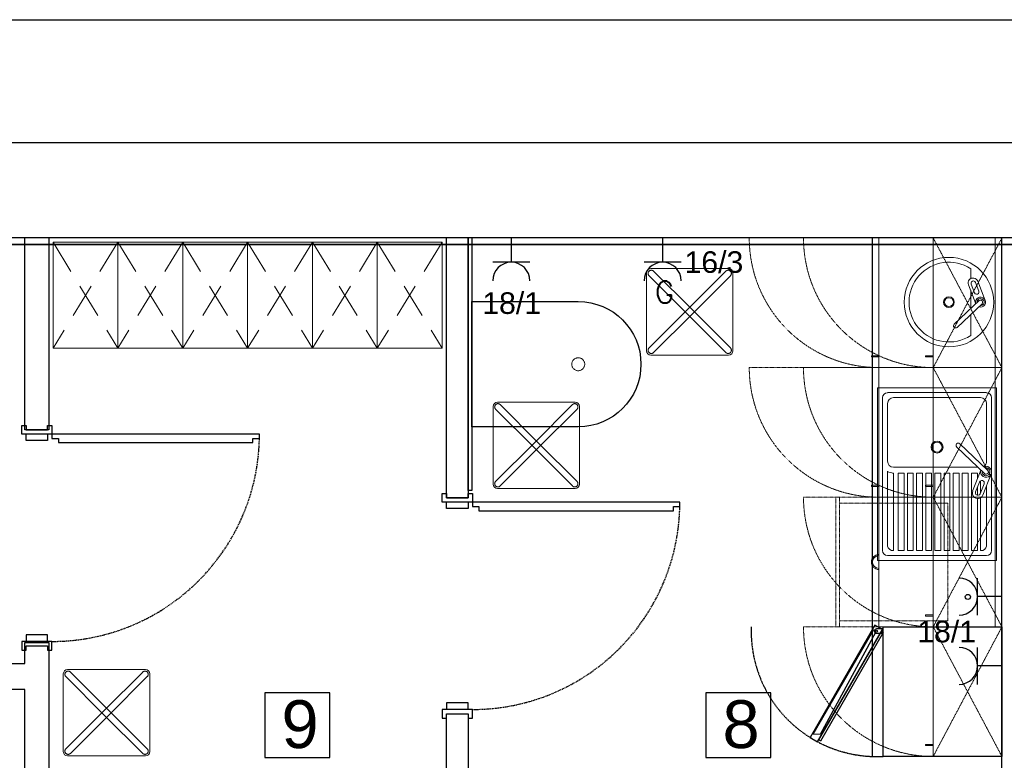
# Model space of a CAD drawing. Header units: millimetres. Extents: x -7934 to 14836, y -13910 to -10668.
# Tile 11 of 42: x -591 to -136, y -12757 to -12414. Entities that reach past the tile are written whole.
import ezdxf
from ezdxf.enums import TextEntityAlignment as Align

# ---------------------------------------------------------------- set-up
doc = ezdxf.new("R2010")
doc.units = ezdxf.units.MM
for name, pattern in [('DASH', [0.75, 0.5, -0.25]), ('DASHED', [0.75, 0.5, -0.25]), ('DASHED2', [0.375, 0.25, -0.125]), ('DGN Style 2', [53.396408, 32.037845, -21.358563]), ('HIDDEN2', [4.7625, 3.175, -1.5875])]:
    doc.linetypes.add(name, pattern=pattern)
doc.layers.add('A_Podkład', color=253, linetype='Continuous', transparency=0.4)
doc.layers.add('INSTAL', color=50, linetype='Continuous')
doc.layers.add('NIEBIESKA', color=4, linetype='Continuous')
doc.styles.add('Arial', font='arial.ttf', dxfattribs={"height": 25})
doc.styles.add('ROMANS wym', font='ROMANS.SHX', dxfattribs={"width": 0.75, "height": 25})

# ---------------------------------------------------------------- blocks, each defined once
blk = doc.blocks.new('podkład')
at = {"layer": 'A_Podkład'}
for p, q in [((577, -44), (577, -284)), ((325.98, -254.48), (295.98, -254.48)), ((295.98, -254.48), (295.98, -284.48)), ((325.98, -284.48), (325.98, -254.48)), ((530.01, -254.48), (500.01, -254.48)), ((500.01, -254.48), (500.01, -284.48)), ((530.01, -284.48), (530.01, -254.48)), ((295.98, -284.48), (325.98, -284.48)), ((500.01, -284.48), (530.01, -284.48))]:
    blk.add_line(p, q, dxfattribs=at)
at = {"layer": 'A_Podkład', "linetype": 'DASHED2', "lineweight": 0, "ltscale": 0.5}
for p, q in [((637, -104), (605.2, -44)), ((605.2, -104), (637, -44)), ((637, -164), (605.2, -104)), ((605.2, -164), (637, -104)), ((637, -224), (605.2, -164)), ((605.2, -224), (637, -164)), ((637, -284), (605.2, -224)), ((605.2, -284), (637, -224))]:
    blk.add_line(p, q, dxfattribs=at)
at = {"layer": 'A_Podkład', "linetype": 'HIDDEN2', "lineweight": 0, "ltscale": 5}
for p, q in [((228, -46), (198, -95)), ((198, -46), (228, -95)), ((258, -46), (228, -95)), ((228, -46), (258, -95)), ((288, -46), (258, -95)), ((258, -46), (288, -95)), ((318, -46), (288, -95)), ((288, -46), (318, -95)), ((348, -46), (318, -95)), ((318, -46), (348, -95)), ((378, -46), (348, -95)), ((348, -46), (378, -95))]:
    blk.add_line(p, q, dxfattribs=at)
at = {"layer": 'A_Podkład', "linetype": 'Continuous', "lineweight": 0}
for p, q in [((474.55, -58.2, 0), (510.55, -58.2, 0)), ((622.54, -58.23), (622.54, -62.84)), ((472.55, -96.2, 0), (472.55, -60.2, 0)), ((512.55, -60.2, 0), (512.55, -96.2, 0)), ((621.56, -65.64), (624.95, -74.41)), ((622.54, -68.17), (622.54, -76.7)), ((622.77, -65.33), (624.35, -69.42)), ((624.73, -64.57), (626.31, -68.66)), ((625.83, -63.99), (629.27, -72.88)), ((626.46, -72.99), (614.91, -83.95)), ((627.81, -74.41), (616.27, -85.37)), ((622.54, -79.41), (622.54, -89.17)), ((510.55, -98.2, 0), (474.55, -98.2, 0)), ((401.59, -157.97), (401.59, -121.97)), ((403.59, -119.97), (439.59, -119.97)), ((441.59, -121.97), (441.59, -157.97)), ((628.9, -153.03), (616.08, -140.86)), ((630.4, -151.45), (617.58, -139.27)), ((623.46, -161.2), (627.23, -151.45)), ((628.21, -163.03), (632.02, -153.16)), ((624.8, -161.54), (626.56, -157)), ((626.99, -162.38), (628.74, -157.84)), ((439.59, -159.97), (403.59, -159.97)), ((202.75, -281.76), (202.75, -245.76)), ((204.75, -243.76), (240.75, -243.76)), ((242.75, -245.76), (242.75, -281.76)), ((240.75, -283.76), (204.75, -283.76))]:
    blk.add_line(p, q, dxfattribs=at)
at = {"layer": 'A_Podkład', "linetype": 'DGN Style 2', "lineweight": 0}
for p, q in [((491.49, -79.26, 0), (473.72, -61.48, 0)), ((493.61, -77.14, 0), (475.84, -59.36, 0)), ((491.49, -77.14, 0), (509.26, -59.36, 0)), ((493.61, -79.26, 0), (511.39, -61.48, 0)), ((491.49, -77.14, 0), (473.72, -94.91, 0)), ((493.61, -77.14, 0), (511.39, -94.91, 0)), ((493.61, -79.26, 0), (475.84, -97.03, 0)), ((491.49, -79.26, 0), (509.26, -97.03, 0)), ((422.65, -138.91), (404.87, -121.13)), ((420.53, -138.91), (438.3, -121.13)), ((420.53, -141.03), (402.75, -123.25)), ((422.65, -141.03), (440.42, -123.25)), ((420.53, -138.91), (402.75, -156.68)), ((422.65, -141.03), (404.87, -158.8)), ((420.53, -141.03), (438.3, -158.8)), ((422.65, -138.91), (440.42, -156.68)), ((223.81, -262.7), (206.03, -244.92)), ((221.69, -262.7), (239.46, -244.92)), ((221.69, -264.82), (203.91, -247.05)), ((223.81, -264.82), (241.58, -247.05)), ((221.69, -262.7), (203.91, -280.47)), ((223.81, -262.7), (241.58, -280.47)), ((223.81, -264.82), (206.03, -282.59)), ((221.69, -264.82), (239.46, -282.59))]:
    blk.add_line(p, q, dxfattribs=at)
at = {"layer": 'A_Podkład', "lineweight": 0}
for p, q in [((579.5, -113.31), (634.5, -113.31)), ((579.5, -193.31), (579.5, -113.31)), ((634.5, -113.31), (634.5, -193.31)), ((581.79, -188.73), (581.79, -117.9)), ((584.08, -115.6), (629.91, -115.6)), ((586.83, -117.9), (627.16, -117.9)), ((632.2, -117.9), (632.2, -188.73)), ((584.08, -147.35), (584.08, -120.65)), ((629.91, -120.65), (629.91, -147.35)), ((586.83, -150.1), (625.81, -150.1)), ((584.08, -152.02), (584.08, -186.72)), ((586.83, -152.84), (586.37, -152.84)), ((586.83, -152.84), (586.83, -188.73)), ((591.76, -152.84), (589.01, -152.84)), ((589.01, -152.84), (589.01, -188.73)), ((591.76, -152.84), (591.76, -188.73)), ((596, -152.84), (593.25, -152.84)), ((593.25, -152.84), (593.25, -188.73)), ((596, -152.84), (596, -188.73)), ((597.49, -152.84), (597.49, -188.73)), ((600.24, -152.84), (597.49, -152.84)), ((600.24, -152.84), (600.24, -188.73)), ((601.73, -152.84), (601.73, -188.73)), ((604.48, -152.84), (601.73, -152.84)), ((604.48, -152.84), (604.48, -188.73)), ((608.71, -152.84), (605.96, -152.84)), ((605.96, -152.84), (605.96, -188.73)), ((608.71, -152.84), (608.71, -188.73)), ((610.2, -152.84), (610.2, -188.73)), ((612.95, -152.84), (610.2, -152.84)), ((612.95, -152.84), (612.95, -188.73)), ((614.44, -152.84), (614.44, -188.73)), ((617.19, -152.84), (614.44, -152.84)), ((617.19, -152.84), (617.19, -188.73)), ((618.68, -152.84), (618.68, -188.73)), ((621.43, -152.84), (618.68, -152.84)), ((621.43, -152.84), (621.43, -188.73)), ((622.92, -152.84), (622.92, -188.73)), ((625.67, -152.84), (622.92, -152.84)), ((625.67, -152.84), (625.67, -155.48)), ((625.67, -159.29), (625.67, -163.11)), ((627.16, -156.35), (627.16, -161.93)), ((629.91, -158.62), (629.91, -186.72)), ((625.67, -164.65), (625.67, -188.73)), ((627.16, -164.29), (627.16, -188.73)), ((629.91, -191.02), (584.08, -191.02)), ((586.68, -188.73), (586.83, -188.73)), ((591.76, -188.73), (589.01, -188.73)), ((596, -188.73), (593.25, -188.73)), ((600.24, -188.73), (597.49, -188.73)), ((604.48, -188.73), (601.73, -188.73)), ((608.71, -188.73), (605.96, -188.73)), ((612.95, -188.73), (610.2, -188.73)), ((617.19, -188.73), (614.44, -188.73)), ((621.43, -188.73), (618.68, -188.73)), ((625.67, -188.73), (622.92, -188.73)), ((627.32, -188.73), (627.16, -188.73)), ((634.5, -193.31), (579.5, -193.31))]:
    blk.add_line(p, q, dxfattribs=at)
at = {"layer": 'A_Podkład'}
for points in [[(449, -1244), (904, -1244), (904, 0), (0, 0), (0, -1244), (252, -1244)], [(196, -44), (196, -132.75), (185, -132.75), (185, -44)], [(390, -44), (390, -164.25), (380, -164.25), (380, -44)], [(391.8, -44), (391.8, -160.87), (390, -160.87), (390, -44)], [(647, -44), (647, -359), (697.75, -359), (697.75, -369), (597, -369), (597, -359), (637, -359), (637, -44)], [(185.5, -130.75), (185.5, -132.75), (195.5, -132.75), (195.5, -130.75), (197.5, -130.75), (197.5, -134.75), (195.5, -134.75), (183.5, -134.75), (183.5, -130.75), (185.5, -130.75)], [(195.5, -134.75), (195.5, -137.75), (185.5, -137.75), (185.5, -134.75)], [(380, -162.25), (380, -164.25), (390, -164.25), (390, -162.25), (392, -162.25), (392, -166.25), (390, -166.25), (378, -166.25), (378, -162.25), (380, -162.25)], [(390, -166.25), (390, -169.25), (380, -169.25), (380, -166.25)], [(195.5, -230.75), (195.5, -227.75), (185.5, -227.75), (185.5, -230.75)], [(44, -353), (185, -353), (185, -253), (169.75, -253), (169.75, -241), (184, -241), (184, -241), (185, -241), (185, -231.25), (196, -231.25), (196, -250.62), (196, -353), (196, -353)], [(44, -353), (185, -353), (185, -253), (169.75, -253), (169.75, -241), (184, -241), (184, -241), (185, -241), (185, -231.25), (196, -231.25), (196, -250.62), (196, -353), (380, -353), (380, -264.25), (390, -264.25), (390, -359), (497, -359), (497, -369), (391, -369), (391, -369)], [(185.5, -234.75), (185.5, -232.75), (195.5, -232.75), (195.5, -234.75), (197.5, -234.75), (197.5, -230.75), (195.5, -230.75), (183.5, -230.75), (183.5, -234.75), (185.5, -234.75)], [(390, -262.25), (390, -259.25), (380, -259.25), (380, -262.25)], [(380, -266.25), (380, -264.25), (390, -264.25), (390, -266.25), (392, -266.25), (392, -262.25), (390, -262.25), (378, -262.25), (378, -266.25), (380, -266.25)]]:
    blk.add_lwpolyline(points, dxfattribs=at)
for points in [[(44, -1229), (860, -1229), (860, -44), (44, -44)], [(197.5, -136.75), (200.5, -136.75), (200.5, -138.75), (290.5, -138.75), (290.5, -136.75), (293.5, -136.75), (293.5, -134.75), (197.5, -134.75)], [(392, -168.25), (395, -168.25), (395, -170.25), (485, -170.25), (485, -168.25), (488, -168.25), (488, -166.25), (392, -166.25)], [(578.26, -223.27), (548.26, -275.23), (551.73, -277.23), (581.73, -225.27)], [(549.7, -273.75), (577.7, -225.25), (578.51, -226.59), (552.83, -273.82)], [(582.09, -226.63), (553.09, -276.86), (552.23, -276.36), (581.23, -226.13)], [(637, -224), (637, -284), (582, -284), (582, -224)]]:
    blk.add_lwpolyline(points, close=True, dxfattribs=at)
at = {"layer": 'A_Podkład', "linetype": 'DASHED2', "lineweight": 0, "ltscale": 0.5}
for points in [[(520.1, -44), (580.1, -44)], [(605.2, -44), (545.2, -44)], [(520.1, -104), (580.1, -104)], [(605.2, -104), (545.2, -104)], [(605.2, -164), (545.2, -164)], [(561.9, -166.8), (561.9, -164), (560.1, -164), (560.1, -224), (561.9, -224), (561.9, -221.2)], [(605.2, -224), (545.2, -224)]]:
    blk.add_lwpolyline(points, dxfattribs=at)
at = {"layer": 'A_Podkład', "linetype": 'Continuous', "lineweight": 0, "flags": 128}
for points in [[(633.9, -104), (580.1, -104), (580.1, -44), (633.9, -44)], [(637, -104), (605.2, -104), (605.2, -44), (637, -44)], [(198, -95), (198, -46), (228, -46), (228, -95)], [(228, -95), (228, -46), (258, -46), (258, -95)], [(258, -95), (258, -46), (288, -46), (288, -95)], [(288, -95), (288, -46), (318, -46), (318, -95)], [(318, -95), (318, -46), (348, -46), (348, -95)], [(348, -95), (348, -46), (378, -46), (378, -95)], [(576.6, -98.5), (580.1, -98.5), (580.1, -99), (576.6, -99)], [(601.7, -98.5), (605.2, -98.5), (605.2, -99), (601.7, -99)], [(633.9, -164), (580.1, -164), (580.1, -104), (633.9, -104)], [(637, -164), (605.2, -164), (605.2, -104), (637, -104)], [(576.6, -158.5), (580.1, -158.5), (580.1, -159), (576.6, -159)], [(601.7, -158.5), (605.2, -158.5), (605.2, -159), (601.7, -159)], [(633.9, -224), (580.1, -224), (580.1, -164), (633.9, -164)], [(637, -224), (605.2, -224), (605.2, -164), (637, -164)], [(601.7, -218.5), (605.2, -218.5), (605.2, -219), (601.7, -219)], [(637, -284), (605.2, -284), (605.2, -224), (637, -224)], [(601.7, -278.5), (605.2, -278.5), (605.2, -279), (601.7, -279)]]:
    blk.add_lwpolyline(points, close=True, dxfattribs=at)
at = {"layer": 'A_Podkład'}
blk.add_lwpolyline([(391.8, -131.44), (391.8, -73.44), (441, -73.44, -1), (441, -131.44)], format="xyb", close=True, dxfattribs=at)
at = {"layer": 'A_Podkład', "linetype": 'DASHED2', "lineweight": 0, "ltscale": 0.5}
blk.add_lwpolyline([(611.9, -166.8), (611.9, -221.2), (561.9, -221.2), (561.9, -166.8)], close=True, dxfattribs=at)
at = {"layer": 'A_Podkład'}
blk.add_lwpolyline([(582, -225), (579, -225, 1), (579, -227), (582, -227)], format="xyb", dxfattribs=at)
at = {"layer": 'A_Podkład', "linetype": 'Continuous', "lineweight": 0}
for radius in [20.7, 2.48, 2.06]:
    blk.add_circle((612.48, -73.7), radius, dxfattribs=at)
at = {"layer": 'A_Podkład', "linetype": 'HIDDEN2', "lineweight": 0, "ltscale": 30}
blk.add_circle((441, -102.44), 3, dxfattribs=at)
at = {"layer": 'A_Podkład', "lineweight": 0}
for radius in [2.75, 2.29]:
    blk.add_circle((607, -140.81), radius, dxfattribs=at)
at = {"layer": 'A_Podkład'}
blk.add_circle((579, -226), 0.5, dxfattribs=at)
at = {"layer": 'A_Podkład', "linetype": 'DASHED2', "lineweight": 0, "ltscale": 0.5}
for centre in [(580.1, -44), (605.2, -44), (580.1, -104), (605.2, -104), (605.2, -164), (605.2, -224)]:
    blk.add_arc(centre, 60, 180, 270, dxfattribs=at)
at = {"layer": 'A_Podkład', "linetype": 'Continuous', "lineweight": 0}
for centre, radius, start, end in [((474.55, -60.2, 0), 2, 90, 180), ((510.55, -60.2, 0), 2, 0, 90), ((612.48, -73.7), 18.45, 56.9573, 303.0427), ((623.7, -64.81), 2.29, 21.1165, 201.1169), ((623.75, -64.95), 1.05, 21.1165, 201.1169), ((625.33, -69.04), 1.05, 201.1165, 21.1165), ((627.13, -73.7), 2.29, 248.9506, 198.0822), ((627.13, -73.7), 1.62, 260.7877, 186.2451), ((627.13, -73.7), 0.983, 313.5164, 133.5164), ((615.59, -84.66), 0.983, 133.5164, 313.5164), ((474.55, -96.2, 0), 2, 180, 270), ((510.55, -96.2, 0), 2, 270, 0), ((403.59, -121.97), 2, 90, 180), ((439.59, -121.97), 2, 0, 90), ((403.59, -157.97), 2, 180, 270), ((439.59, -157.97), 2, 270, 0), ((580.1, -194), 3.5, 90, 270), ((580.1, -194), 3, 90, 270), ((204.75, -245.76), 2, 90, 180), ((240.75, -245.76), 2, 0, 90), ((204.75, -281.76), 2, 180, 270), ((240.75, -281.76), 2, 270, 0)]:
    blk.add_arc(centre, radius, start, end, dxfattribs=at)
at = {"layer": 'A_Podkład', "linetype": 'DGN Style 2', "lineweight": 0}
for centre, start, end in [((474.78, -60.42, 0), 45, 225), ((510.33, -60.42, 0), 315, 135), ((474.78, -95.97, 0), 135, 315), ((510.33, -95.97, 0), 225, 45), ((403.81, -122.19), 45, 225), ((439.36, -122.19), 315, 135), ((403.81, -157.74), 135, 315), ((439.36, -157.74), 225, 45), ((204.97, -245.99), 45, 225), ((240.52, -245.99), 315, 135), ((204.97, -281.53), 135, 315), ((240.52, -281.53), 225, 45)]:
    blk.add_arc(centre, 1.5, start, end, dxfattribs=at)
at = {"layer": 'A_Podkład', "lineweight": 0}
for centre, radius, start, end in [((584.08, -117.9), 2.29, 90, 180), ((586.83, -120.65), 2.75, 90, 180), ((627.16, -120.65), 2.75, 0, 90), ((629.91, -117.9), 2.29, 0, 90), ((586.83, -147.35), 2.75, 180, 270), ((627.16, -147.35), 2.75, 300.9154, 0), ((586.83, -147.8), 5.04, 236.9443, 270), ((586.75, -185.95), 2.78, 194.1751, 271.5828), ((627.24, -185.95), 2.78, 268.4172, 345.8249), ((584.08, -188.73), 2.29, 180, 270), ((629.91, -188.73), 2.29, 270, 0)]:
    blk.add_arc(centre, radius, start, end, dxfattribs=at)
at = {"layer": 'A_Podkład', "linetype": 'DASHED'}
for centre in [(197.5, -134.75), (392, -166.25)]:
    blk.add_arc(centre, 96, 270, 0, dxfattribs=at)
at = {"layer": 'A_Podkład', "linetype": 'Continuous', "lineweight": 0, "extrusion": (0, 0, -1)}
for centre, radius, start, end in [((-616.83, -140.07), 1.09, 313.5164, 133.5164), ((-629.65, -152.24), 2.54, 68.9506, 18.0822), ((-629.65, -152.24), 1.8, 80.7877, 6.2451), ((-629.65, -152.24), 1.09, 133.5164, 313.5164), ((-627.65, -157.42), 1.17, 21.1165, 201.1165), ((-625.84, -162.12), 2.54, 201.1165, 21.1169), ((-625.9, -161.96), 1.17, 201.1165, 21.1169)]:
    blk.add_arc(centre, radius, start, end, dxfattribs=at)
at = {"layer": 'A_Podkład', "linetype": 'DASHED2'}
blk.add_arc((579, -226), 58.03, 178.0251, 272.9631, dxfattribs=at)
at = {"layer": 'A_Podkład', "linetype": 'Continuous', "style": 'Arial'}
for s, p in [('9', (303.68, -280.11)), ('8', (507.7, -280.11))]:
    blk.add_text(s, height=22.13, dxfattribs=at).set_placement(p)

msp = doc.modelspace()

# ---------------------------------------------------------------- block references
at = {"layer": 'A_Podkład', "linetype": 'DASH', "ltscale": 10}
msp.add_blockref('podkład', (-773.94, -12471, 0), dxfattribs=at)

# ---------------------------------------------------------------- next in the draw order: linework, layer by layer
at = {"layer": 'INSTAL', "color": 10}
for p, q in [((-363.94, -12515, 0), (-363.94, -12526.23, 0)), ((-293.94, -12515, 0), (-293.94, -12526.23, 0)), ((-355.36, -12526.23, 0), (-372.52, -12526.23, 0)), ((-285.36, -12526.23, 0), (-302.52, -12526.23, 0)), ((-148.18, -12689.58, 0), (-148.18, -12672.42, 0)), ((-136.95, -12681, 0), (-148.18, -12681, 0)), ((-148.18, -12721.67, 0), (-148.18, -12704.51, 0)), ((-136.95, -12713.09, 0), (-148.18, -12713.09, 0))]:
    msp.add_line(p, q, dxfattribs=at)
at = {"layer": 'INSTAL', "color": 140, "lineweight": 35, "elevation": 0}
msp.add_lwpolyline([(79.94, -12518), (-726.95, -12518), (-726.94, -12627.45)], dxfattribs=at)
at = {"layer": 'INSTAL', "color": 10}
msp.add_circle((-152.71, -12681.16), 1.2, dxfattribs=at)
for centre, start, end in [((-363.94, -12534.81, 0), 0, 180), ((-293.94, -12534.81, 0), 0, 180), ((-156.76, -12681, 0), 270, 90), ((-156.76, -12713.09, 0), 270, 90)]:
    msp.add_arc(centre, 8.58, start, end, dxfattribs=at)
at = {"layer": 'NIEBIESKA', "color": 5, "linetype": 'Continuous'}
msp.add_lwpolyline([(-884.04, -12413.95), (1073.5, -12413.95), (1073.5, -13826.45), (-884.04, -13826.45)], close=True, dxfattribs=at)

# ---------------------------------------------------------------- next in the draw order: texts
at = {"layer": 'INSTAL', "color": 7, "linetype": 'ByBlock', "style": 'Arial'}
for s, p in [('16/3', (-283.78, -12526.15, 0)), ('18/1', (-377.36, -12545.15, 0)), ('18/1', (-176.11, -12697.19, 0))]:
    msp.add_text(s, height=10, dxfattribs=at).set_placement(p, align=Align.MIDDLE_LEFT)
at = {"layer": 'INSTAL', "color": 30, "style": 'ROMANS wym'}
msp.add_text('G', height=10, dxfattribs=at).set_placement((-297.55, -12545.07, 0))

doc.saveas('drawing.dxf')
